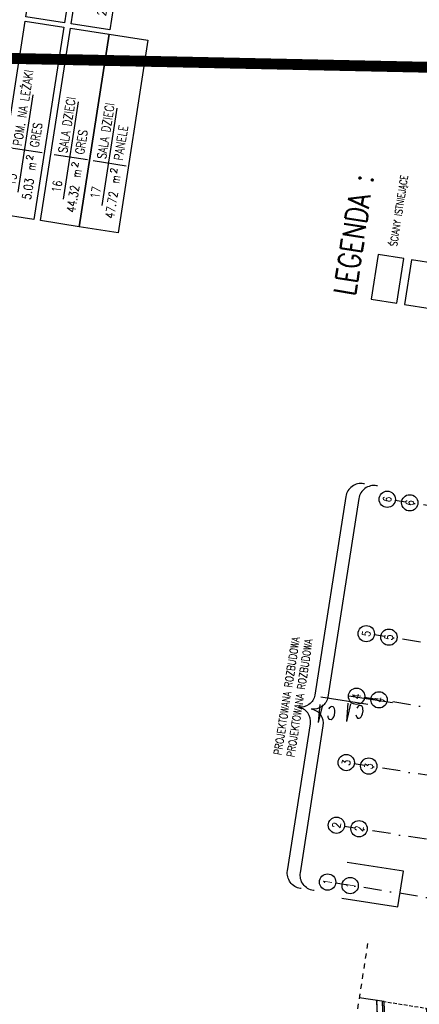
# Model space of a CAD drawing. Extents: x -38969 to 27108, y -24488 to 212598.
# Tile 136 of 256: x -10682 to -9578, y 35152 to 37870. Entities that reach past the tile are written whole.
import ezdxf
from ezdxf import colors
from ezdxf.entities.mleader import LeaderData, LeaderLine
from ezdxf.enums import TextEntityAlignment as Align
from ezdxf.math import Vec2, Vec3

# ---------------------------------------------------------------- set-up
doc = ezdxf.new("R2010")
doc.units = 0
doc.header["$LTSCALE"] = 100
doc.header["$MEASUREMENT"] = 0
for name, pattern in [('0.7_0.7', [1.4, 0.7, -0.7]), ('DASHDOT2', [0.5, 0.25, -0.125, 0, -0.125]), ('DASHED22', [0.15, 0.1, -0.05])]:
    doc.linetypes.add(name, pattern=pattern)
doc.layers.get('0').update_dxf_attribs({"linetype": 'CONTINUOUS'})
for name, color, linetype in [('F_0-MUR', 3, 'CONTINUOUS'), ('F_0-MUW', 1, 'CONTINUOUS'), ('F_0-osie', 6, 'CONTINUOUS'), ('F_0-POMOCNICZA', 2, 'CONTINUOUS'), ('F_0-POW', 123, 'DASHED22'), ('F_0-TXT', 123, 'CONTINUOUS'), ('F_0-znak przekroju', 3, 'CONTINUOUS'), ('F_1-mur', 3, 'CONTINUOUS'), ('F_1-MUR istn', 200, 'CONTINUOUS'), ('F_1-osie', 6, 'CONTINUOUS'), ('F_1-TXT', 123, 'CONTINUOUS'), ('F_1-znak przekroju', 3, 'CONTINUOUS'), ('T_1-MIEJSCOWY PLAN LINIE', 253, 'CONTINUOUS'), ('t_1-TXT', 123, 'CONTINUOUS')]:
    doc.layers.add(name, color=color, linetype=linetype)
doc.styles.add('ROMANS', font='ROMANS.shx', dxfattribs={"width": 0.8})
doc.styles.get("Standard").update_dxf_attribs({"font": 'romans.shx', "width": 0.7})
doc.styles.add('TXT', font='romans.shx')

# ---------------------------------------------------------------- blocks, each defined once
blk = doc.blocks.new('rdsc1')
at = {"color": 0, "extrusion": (0, 0, -1)}
for p, q in [((152.2, -7.8), (152.2, -83.4)), ((55.4, -43.6), (277.6, -43.6))]:
    blk.add_line(p, q, dxfattribs=at)
blk.add_lwpolyline([(0, 0), (439.1, 0), (439.1, -88.5), (0, -88.5)], close=True)
at = {"color": 0, "extrusion": (0, 0, -1), "style": 'TXT', "oblique": -180, "text_generation_flag": 4, "width": 0.7}
blk.add_text('m', height=20, rotation=180, dxfattribs=at).set_placement((-126.9, -54), align=Align.TOP_RIGHT)
at = {"color": 0, "extrusion": (0, 0, -1), "style": 'TXT', "oblique": -180, "text_generation_flag": 4}
blk.add_text('2', height=15, rotation=180, dxfattribs=at).set_placement((-143.3, -49.9), align=Align.TOP_RIGHT)
at = {"color": 0, "extrusion": (0, 0, -1), "style": 'TXT', "text_generation_flag": 4, "width": 0.8}
for p in [(-158.9, -41.8), (-161.5, -79.9)]:
    blk.add_attdef('', text='', height=20, rotation=180, dxfattribs=at).set_placement(p, align=Align.BOTTOM_LEFT)
for p in [(-136.4, -42.6), (-105.4, -80.7)]:
    blk.add_attdef('', text='', height=20, rotation=180, dxfattribs=at).set_placement(p, align=Align.BOTTOM_RIGHT)
at = {"color": 0, "extrusion": (0, 0, -1), "style": 'TXT', "text_generation_flag": 4, "width": 0.8, "flags": 1}
blk.add_attdef('', text='', height=20, rotation=180, dxfattribs=at).set_placement((-113.3, -117.4), align=Align.BOTTOM_LEFT)

msp = doc.modelspace()

# ---------------------------------------------------------------- linework, layer by layer
at = {"layer": 'F_0-MUR'}
for points in [[(-9729.8494, 36588.91855), (-9732.11316, 36589.29418, 0.4142135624), (-9781.49847, 36553.96561), (-9866.89604, 36005.83009, -0.4142135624), (-9912.8744, 35972.93874, -0.9074904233)], [(-9904.32173, 35471.78628), (-9906.58909, 35472.13953, -0.4142135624), (-9942.40384, 35521.1734), (-9879.20321, 35926.83494, 0.4142135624), (-9912.5472, 35972.4861, 0.9074904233)]]:
    msp.add_lwpolyline(points, format="xyb", dxfattribs=at)
at = {"layer": 'F_0-MUW'}
for p, q in [((-9646.69586, 33884.72439), (-9695.31544, 35163.10715)), ((-9631.65163, 33883.84676), (-9680.21512, 35160.75458)), ((-9680.21512, 35160.75458), (-9675.18168, 35159.97039))]:
    msp.add_line(p, q, dxfattribs=at)
at = {"layer": 'F_0-MUW', "linetype": 'Continuous'}
for points in [[(-9792.69618, 35445.46349), (-9637.34221, 35421.2599), (-9621.94827, 35520.06792), (-9777.30223, 35544.27152)], [(-9675.18168, 35159.97039), (-9744.40895, 35170.75575)]]:
    msp.add_lwpolyline(points, dxfattribs=at)
at = {"layer": 'F_0-MUW'}
msp.add_lwpolyline([(-9131.27303, 34593.3518), (-9365.65817, 33842.78139), (-9388.03649, 33699.14318), (-9649.03245, 33739.80542), (-9626.63689, 33883.55422), (-9675.18168, 35159.97039)], dxfattribs=at)
at = {"layer": 'F_0-osie', "linetype": 'DASHDOT2', "ltscale": 2}
for p, q in [((-8627.62786, 36384.30427), (-9644.74903, 36542.76815)), ((-8685.39363, 36013.52714), (-9702.5148, 36171.99102)), ((-8712.33303, 35840.61309), (-9729.45419, 35999.07697)), ((-8740.81182, 35657.81824), (-9757.93299, 35816.28212)), ((-8767.75122, 35484.90419), (-9784.87238, 35643.36807)), ((-8792.1891, 35328.04644), (-9809.31027, 35486.51032))]:
    msp.add_line(p, q, dxfattribs=at)
at = {"layer": 'F_0-osie'}
for centre in [(-9666.98084, 36546.23179), (-9724.7466, 36175.45466), (-9751.686, 36002.54061), (-9780.16479, 35819.74576), (-9807.10419, 35646.83171), (-9831.54207, 35489.97396)]:
    msp.add_circle(centre, 22.5, dxfattribs=at)
at = {"layer": 'F_0-POMOCNICZA', "linetype": '0.7_0.7', "ltscale": 0.2}
msp.add_line((-9721.144, 35320.08493), (-9777.8748, 34955.95083), dxfattribs=at)
at = {"layer": 'F_0-POW'}
msp.add_lwpolyline([(-9544.31226, 35139.58139), (-9496.32958, 33877.94502), (-9491.11946, 33877.1333), (-9260.02089, 34618.47058), (-9109.78572, 34595.06447), (-9346.125, 33838.23631), (-9371.35367, 33676.30278), (-9671.87284, 33723.12261), (-9646.69586, 33884.72439), (-9695.31544, 35163.10715)], dxfattribs=at)
msp.add_lwpolyline([(-9124.77103, 34597.39913), (-9360.77487, 33841.64512), (-9383.86579, 33693.43308), (-9654.74255, 33735.63472), (-9631.65163, 33883.84676), (-9680.21512, 35160.75458), (-9559.41258, 35141.93397), (-9510.84909, 33865.02615), (-9480.64846, 33860.321), (-9245.03669, 34616.13609)], close=True, dxfattribs=at)
at = {"layer": 'F_0-znak przekroju', "color": 3, "linetype": 'DASHDOT2', "ltscale": 2}
for q in [(-9850.55203, 36000.22911), (-9840.67123, 35998.68972)]:
    msp.add_line((-9856.38739, 35930.2938), q, dxfattribs=at)
at = {"layer": 'F_0-znak przekroju', "color": 3, "linetype": 'DASHDOT2', "ltscale": 70}
msp.add_lwpolyline([(-9720.41569, 35979.95433), (-9720.41569, 35979.95433), (-9720.41569, 35979.95433), (-9850.55203, 36000.22911)], dxfattribs=at)
at = {"layer": 'F_1-mur', "color": 3, "ltscale": 0.6}
msp.add_lwpolyline([(-9548.02473, 37073.23118), (-9528.82731, 37196.45236), (-9599.96909, 37207.536), (-9619.16651, 37084.31482)], close=True, dxfattribs=at)
at = {"layer": 'F_1-mur'}
for points in [[(-9694.14415, 36583.3558), (-9696.40791, 36583.73143, 0.4142135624), (-9745.79322, 36548.40286), (-9831.19079, 36000.26734, -0.4142135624), (-9877.16915, 35967.37599, -0.9074904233)], [(-9868.61648, 35466.22353), (-9870.88384, 35466.57678, -0.4142135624), (-9906.69859, 35515.61065), (-9843.49796, 35921.27218, 0.4142135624), (-9876.84195, 35966.92335, 0.9074904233)]]:
    msp.add_lwpolyline(points, format="xyb", dxfattribs=at)
at = {"layer": 'F_1-MUR istn'}
msp.add_lwpolyline([(-9640.01906, 37087.56358), (-9620.82163, 37210.78475), (-9691.96341, 37221.86839), (-9711.16084, 37098.64721)], close=True, dxfattribs=at)
at = {"layer": 'F_1-osie', "linetype": 'DASHDOT2', "ltscale": 2}
for p, q in [((-8627.62786, 36384.30427), (-9582.5113, 36533.07173)), ((-8685.39363, 36013.52714), (-9640.27707, 36162.29461)), ((-8712.33303, 35840.61309), (-9667.21646, 35989.38055)), ((-8740.81182, 35657.81824), (-9695.69526, 35806.5857)), ((-8767.75122, 35484.90419), (-9722.63465, 35633.67165)), ((-8792.1891, 35328.04644), (-9747.07254, 35476.81391))]:
    msp.add_line(p, q, dxfattribs=at)
at = {"layer": 'F_1-osie'}
for centre in [(-9604.74311, 36536.53537), (-9662.50887, 36165.75824), (-9689.44827, 35992.84419), (-9717.92706, 35810.04934), (-9744.86646, 35637.13529), (-9769.30434, 35480.27754)]:
    msp.add_circle(centre, 22.5, dxfattribs=at)
at = {"layer": 'F_1-znak przekroju', "color": 3, "linetype": 'DASHDOT2', "ltscale": 2}
for q in [(-9772.7381, 36003.28693), (-9762.8573, 36001.74754)]:
    msp.add_line((-9778.57346, 35933.35161), q, dxfattribs=at)
at = {"layer": 'F_1-znak przekroju', "color": 3, "linetype": 'DASHDOT2', "ltscale": 70}
msp.add_lwpolyline([(-9652.77259, 35984.59673), (-9652.77259, 35984.59673), (-9652.77259, 35984.59673), (-9772.7381, 36003.28693)], dxfattribs=at)
at = {"layer": 'T_1-MIEJSCOWY PLAN LINIE', "color": 251, "ltscale": 4, "true_color": 0x525252, "const_width": 30}
msp.add_lwpolyline([(-12973.33075, 21105.35589), (-16452.52825, 21828.75363), (-16634.91089, 22239.58447), (-15394.59554, 23662.45758), (-14165.30589, 25484.9322), (-13295.28578, 27319.7396), (-13182.65149, 28701.46565), (-14553.73696, 30897.57443), (-16494.55953, 33772.03594), (-18248.57749, 35852.12814), (-18097.60279, 36389.20545), (-16186.27479, 37124.99611), (-12952.41657, 37693.83188), (-11749.90827, 37785.24612), (-7490.79159, 37694.80045), (-4671.43399, 37522.51156), (-4319.37636, 37467.66222), (-2835.33128, 37009.61468), (2178.25305, 34623.1487), (1495.07615, 31389.84378), (1056.67825, 19262.42304), (-2359.65605, 19448.81005)], dxfattribs=at)

# ---------------------------------------------------------------- block references
at = {"layer": 'F_0-TXT', "color": 1}
ref = msp.add_blockref('rdsc1', (-10664.67605, 37877.70773), dxfattribs=dict(at, xscale=1.223999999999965, yscale=1.223999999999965, zscale=1.223999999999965, rotation=81.14470898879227))
ref.add_attrib('R-FLOOR', 'GRES', dxfattribs={"layer": '0', "color": 0, "extrusion": (0, 0, -1), "height": 24.48, "rotation": 98.85529101, "style": 'TXT', "text_generation_flag": 4, "width": 0.8}).set_placement((10537.66156, 38057.99224), align=Align.BOTTOM_LEFT)
ref.add_attrib('R-SURF', '24.46', dxfattribs={"layer": '0', "color": 0, "extrusion": (0, 0, -1), "height": 24.48, "rotation": 98.85529101, "style": 'TXT', "text_generation_flag": 4, "width": 0.8}).set_placement((10550.06301, 37971.91476), align=Align.BOTTOM_RIGHT)
ref.add_attrib('R-NUM', '32', (10609.81257, 37953.35683), dxfattribs={"layer": '0', "color": 3, "extrusion": (0, 0, -1), "height": 24.48, "rotation": 98.85529101, "style": 'TXT', "text_generation_flag": 4, "width": 0.8})
ref.add_attrib('R-NAME', 'KOMUNIIKACJA', dxfattribs={"layer": '0', "color": 1, "extrusion": (0, 0, -1), "height": 24.48, "rotation": 98.85529101, "style": 'TXT', "text_generation_flag": 4, "width": 0.8}).set_placement((10584.13566, 38062.03515), align=Align.BOTTOM_LEFT)
ref = msp.add_blockref('rdsc1', (-10539.60251, 37858.22171), dxfattribs=dict(at, xscale=1.223999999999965, yscale=1.223999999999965, zscale=1.223999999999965, rotation=81.14470898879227))
ref.add_attrib('R-FLOOR', 'GRES', dxfattribs={"layer": '0', "color": 0, "extrusion": (0, 0, -1), "height": 24.48, "rotation": 98.85529101, "style": 'TXT', "text_generation_flag": 4, "width": 0.8}).set_placement((10412.58802, 38038.50622), align=Align.BOTTOM_LEFT)
ref.add_attrib('R-SURF', '20.72', dxfattribs={"layer": '0', "color": 0, "extrusion": (0, 0, -1), "height": 24.48, "rotation": 98.85529101, "style": 'TXT', "text_generation_flag": 4, "width": 0.8}).set_placement((10424.98947, 37952.42874), align=Align.BOTTOM_RIGHT)
ref.add_attrib('R-NUM', '33', (10484.73903, 37933.87082), dxfattribs={"layer": '0', "color": 3, "extrusion": (0, 0, -1), "height": 24.48, "rotation": 98.85529101, "style": 'TXT', "text_generation_flag": 4, "width": 0.8})
ref.add_attrib('R-NAME', 'POM. TECHNICZNE', dxfattribs={"layer": '0', "color": 1, "extrusion": (0, 0, -1), "height": 24.48, "rotation": 98.85529101, "style": 'TXT', "text_generation_flag": 4, "width": 0.8}).set_placement((10459.06212, 38042.54913), align=Align.BOTTOM_LEFT)
ref = msp.add_blockref('rdsc1', (-10749.25156, 37334.84873), dxfattribs=dict(at, xscale=1.223999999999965, yscale=1.223999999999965, zscale=1.223999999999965, rotation=81.14470898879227))
ref.add_attrib('R-FLOOR', 'GRES', dxfattribs={"layer": '0', "color": 0, "extrusion": (0, 0, -1), "height": 24.48, "rotation": 98.85529101, "style": 'TXT', "text_generation_flag": 4, "width": 0.8}).set_placement((10622.23707, 37515.13324), align=Align.BOTTOM_LEFT)
ref.add_attrib('R-SURF', '5.03', dxfattribs={"layer": '0', "color": 0, "extrusion": (0, 0, -1), "height": 24.48, "rotation": 98.85529101, "style": 'TXT', "text_generation_flag": 4, "width": 0.8}).set_placement((10634.63852, 37429.05576), align=Align.BOTTOM_RIGHT)
ref.add_attrib('R-NUM', '15', (10694.38808, 37410.49784), dxfattribs={"layer": '0', "color": 3, "extrusion": (0, 0, -1), "height": 24.48, "rotation": 98.85529101, "style": 'TXT', "text_generation_flag": 4, "width": 0.8})
ref.add_attrib('R-NAME', 'POM. NA LEŻAKI', dxfattribs={"layer": '0', "color": 1, "extrusion": (0, 0, -1), "height": 24.48, "rotation": 98.85529101, "style": 'TXT', "text_generation_flag": 4, "width": 0.8}).set_placement((10668.71117, 37519.17615), align=Align.BOTTOM_LEFT)
ref = msp.add_blockref('rdsc1', (-10624.17803, 37315.36272), dxfattribs=dict(at, xscale=1.223999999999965, yscale=1.223999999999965, zscale=1.223999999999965, rotation=81.14470898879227))
ref.add_attrib('R-FLOOR', 'GRES', dxfattribs={"layer": '0', "color": 0, "extrusion": (0, 0, -1), "height": 24.48, "rotation": 98.85529101, "style": 'TXT', "text_generation_flag": 4, "width": 0.8}).set_placement((10497.16353, 37495.64722), align=Align.BOTTOM_LEFT)
ref.add_attrib('R-SURF', '44.32', dxfattribs={"layer": '0', "color": 0, "extrusion": (0, 0, -1), "height": 24.48, "rotation": 98.85529101, "style": 'TXT', "text_generation_flag": 4, "width": 0.8}).set_placement((10509.56498, 37409.56975), align=Align.BOTTOM_RIGHT)
ref.add_attrib('R-NUM', '16', (10569.31454, 37391.01182), dxfattribs={"layer": '0', "color": 3, "extrusion": (0, 0, -1), "height": 24.48, "rotation": 98.85529101, "style": 'TXT', "text_generation_flag": 4, "width": 0.8})
ref.add_attrib('R-NAME', 'SALA DZIECI', dxfattribs={"layer": '0', "color": 1, "extrusion": (0, 0, -1), "height": 24.48, "rotation": 98.85529101, "style": 'TXT', "text_generation_flag": 4, "width": 0.8}).set_placement((10543.63763, 37499.69014), align=Align.BOTTOM_LEFT)
ref = msp.add_blockref('rdsc1', (-10517.18407, 37298.69344), dxfattribs=dict(at, xscale=1.223999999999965, yscale=1.223999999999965, zscale=1.223999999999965, rotation=81.14470898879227))
ref.add_attrib('R-FLOOR', 'PANELE', dxfattribs={"layer": '0', "color": 0, "extrusion": (0, 0, -1), "height": 24.48, "rotation": 98.85529101, "style": 'TXT', "text_generation_flag": 4, "width": 0.8}).set_placement((10390.16958, 37478.97794), align=Align.BOTTOM_LEFT)
ref.add_attrib('R-SURF', '47.72', dxfattribs={"layer": '0', "color": 0, "extrusion": (0, 0, -1), "height": 24.48, "rotation": 98.85529101, "style": 'TXT', "text_generation_flag": 4, "width": 0.8}).set_placement((10402.57103, 37392.90047), align=Align.BOTTOM_RIGHT)
ref.add_attrib('R-NUM', '17', (10462.32058, 37374.34254), dxfattribs={"layer": '0', "color": 3, "extrusion": (0, 0, -1), "height": 24.48, "rotation": 98.85529101, "style": 'TXT', "text_generation_flag": 4, "width": 0.8})
ref.add_attrib('R-NAME', 'SALA DZIECI', dxfattribs={"layer": '0', "color": 1, "extrusion": (0, 0, -1), "height": 24.48, "rotation": 98.85529101, "style": 'TXT', "text_generation_flag": 4, "width": 0.8}).set_placement((10436.64368, 37483.02086), align=Align.BOTTOM_LEFT)

# ---------------------------------------------------------------- texts
at = {"layer": 'F_0-osie', "color": 4, "char_height": 22.5, "attachment_point": 5, "rotation": 81.14470899, "style": 'ROMANS'}
for s, insert in [('6', (-9666.98084, 36546.23179)), ('5', (-9724.7466, 36175.45466)), ('4', (-9751.686, 36002.54061)), ('3', (-9780.16479, 35819.74576)), ('2', (-9807.10419, 35646.83171)), ('1', (-9831.54207, 35489.97396))]:
    msp.add_mtext(s, dxfattribs=dict(at, insert=insert))
at = {"layer": 'F_0-TXT', "style": 'ROMANS', "width": 0.8}
msp.add_text('PROJEKTOWANA ROZBUDOWA', height=21.464352, rotation=81.14470899, dxfattribs=at).set_placement((-9959.1613, 35839.43526))
at = {"layer": 'F_0-znak przekroju', "style": 'ROMANS', "width": 0.8}
msp.add_text('C', height=35, rotation=171.14470899, dxfattribs=at).set_placement((-9805.87654, 35971.68039))
at = {"layer": 'F_1-mur', "style": 'ROMANS', "width": 0.8}
msp.add_text('PROJEKTOWANA ROZBUDOWA', height=21.464352, rotation=81.14470899, dxfattribs=at).set_placement((-9923.45605, 35833.87251))
at = {"layer": 'F_1-osie', "color": 4, "char_height": 22.5, "attachment_point": 5, "rotation": 81.14470899, "style": 'ROMANS'}
for s, insert in [('6', (-9604.74311, 36536.53537)), ('5', (-9662.50887, 36165.75824)), ('4', (-9689.44827, 35992.84419)), ('3', (-9717.92706, 35810.04934)), ('2', (-9744.86646, 35637.13529)), ('1', (-9769.30434, 35480.27754))]:
    msp.add_mtext(s, dxfattribs=dict(at, insert=insert))
at = {"layer": 'F_1-TXT', "color": 3, "style": 'ROMANS', "width": 0.8}
msp.add_text('LEGENDA :', height=60.100186, rotation=81.14470899, dxfattribs=at).set_placement((-9755.97952, 37105.62981))
at = {"layer": 'F_1-TXT', "ltscale": 0.6, "insert": (-9647.78689, 37244.24933), "char_height": 20, "attachment_point": 4, "rotation": 81.14470899, "style": 'ROMANS'}
msp.add_mtext('ŚCIANY ISTNIEJĄCE', dxfattribs=at)
at = {"layer": 'F_1-znak przekroju', "style": 'ROMANS', "width": 0.8}
msp.add_text('C', height=35, rotation=171.14470899, dxfattribs=at).set_placement((-9728.0626, 35974.73821))

# ---------------------------------------------------------------- leaders
at = {"layer": 't_1-TXT', "ltscale": 0.6}
ml = msp.add_multileader_mtext('Standard', dxfattribs=at)
ml.set_content('ppp=297,30', color=256)
ml.set_leader_properties()
ml.build(insert=Vec2(0, 0))
ml.multileader.update_dxf_attribs({"dogleg_length": 0.36, "arrow_head_size": 0.09})
ctx = ml.context
ctx.base_point, ctx.char_height, ctx.arrow_head_size, ctx.landing_gap_size, ctx.plane_origin, ctx.plane_x_axis, ctx.plane_y_axis = Vec3(-32072.77193, 59913.30266), 100, 0.09, 0.045, Vec3(-30900.37988, 64272.54371), Vec3(0.081927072, 0.996638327), Vec3(-0.996638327, 0.081927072)
notes = []
notes.append((ctx, [(0, (0, 0, 0), (0, 0), (1, 0), 1, [])]))
ctx.mtext.insert, ctx.mtext.text_direction, ctx.mtext.rotation, ctx.mtext.flow_direction = Vec3(-32139.2108, 59918.80931), Vec3(0.081927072, 0.996638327), 1.4887773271, 5
ml = msp.add_multileader_mtext('Standard', dxfattribs=at)
ml.set_content('1kond.', color=256)
ml.set_leader_properties()
ml.build(insert=Vec2(0, 0))
ml.multileader.update_dxf_attribs({"dogleg_length": 0.36, "arrow_head_size": 0.09})
ctx = ml.context
ctx.base_point, ctx.char_height, ctx.arrow_head_size, ctx.landing_gap_size, ctx.plane_origin, ctx.plane_x_axis, ctx.plane_y_axis = Vec3(-32578.38797, 60152.18437), 100, 0.09, 0.045, Vec3(-31833.25262, 57759.6945), Vec3(0.0858985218, 0.9963038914), Vec3(-0.9963038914, 0.0858985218)
ctx.text_align_type = 2
notes.append((ctx, [(0, (0, 0, 0), (0, 0), (1, 0), 1, [])]))
ctx.mtext.insert, ctx.mtext.text_direction, ctx.mtext.rotation, ctx.mtext.alignment, ctx.mtext.flow_direction = Vec3(-32597.43945, 60513.29581), Vec3(0.0858985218, 0.9963038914), 1.4847918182, 3, 5
for ctx, leaders in notes:
    for number, flags, end, landing, length, lines in leaders:
        leader = LeaderData()
        leader.index, (leader.has_last_leader_line, leader.has_dogleg_vector, leader.attachment_direction) = number, flags
        leader.last_leader_point, leader.dogleg_vector, leader.dogleg_length = Vec3(end), Vec3(landing), length
        for number, points, colour, breaks in lines:
            line = LeaderLine()
            line.index, line.vertices, line.color, line.breaks = number, Vec3.list(points), colors.encode_raw_color(colour), breaks
            leader.lines.append(line)
        ctx.leaders.append(leader)

doc.saveas('drawing.dxf')
